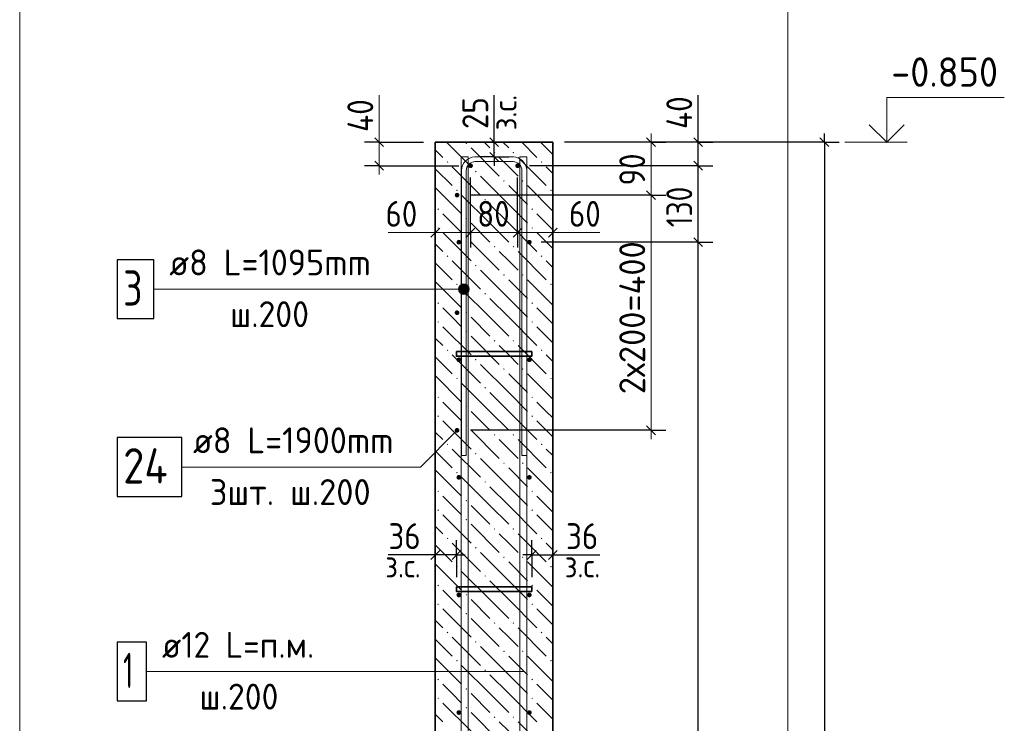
# Model space of a CAD drawing. Header units: millimetres. Extents: x 0 to 59400, y 0 to 42000.
# Tile 27 of 35: x 37618 to 45995, y 21052 to 27035. Entities that reach past the tile are written whole.
import ezdxf

# ---------------------------------------------------------------- set-up
doc = ezdxf.new("R2010")
doc.units = ezdxf.units.MM
for name, color, linetype, lineweight in [('Standard', 7, 'Continuous', 25), ('ЖБ Стена верхний уровень', 7, 'Continuous', 35), ('Позиционная метка линия выноска', 7, 'Continuous', 13), ('Стена обрамление П-обр.', 7, 'Continuous', 35), ('Стена фоновая арматура У1', 7, 'Continuous', 18), ('Стена фоновая арматура Х1', 7, 'Continuous', 35), ('Стена фоновая затяжка С-обр.', 52, 'Continuous', 25)]:
    doc.layers.add(name, color=color, linetype=linetype, lineweight=lineweight)
doc.layers.add('Размерная выноска', color=7, linetype='Continuous')
doc.layers.add('Стена ДОП арматура У', color=7, linetype='Continuous', lineweight=35, true_color=0x5a2814)
doc.styles.add('ISOCPEUR', font='txt')

msp = doc.modelspace()

# ---------------------------------------------------------------- hatches: boundary and pattern name
at = {"layer": 'ЖБ Стена верхний уровень', "linetype": 'Continuous', "lineweight": 18, "transparency": 33554687}
for points in [[(41411.4, 25984.2), (41417.9, 25990.7), (41424.4, 25984.2), (41417.9, 25977.7)], [(41651.4, 25904.2), (41657.9, 25910.7), (41664.4, 25904.2), (41657.9, 25897.7)], [(41811.4, 25904.2), (41817.9, 25910.7), (41824.4, 25904.2), (41817.9, 25897.7)], [(41251.4, 25824.2), (41257.9, 25830.7), (41264.4, 25824.2), (41257.9, 25817.7)], [(42051.4, 25824.2), (42057.9, 25830.7), (42064.4, 25824.2), (42057.9, 25817.7)], [(41491.4, 25744.2), (41497.9, 25750.7), (41504.4, 25744.2), (41497.9, 25737.7)], [(41731.4, 25664.2), (41737.9, 25670.7), (41744.4, 25664.2), (41737.9, 25657.7)], [(41891.4, 25664.2), (41897.9, 25670.7), (41904.4, 25664.2), (41897.9, 25657.7)], [(41331.4, 25584.2), (41337.9, 25590.7), (41344.4, 25584.2), (41337.9, 25577.7)], [(42131.4, 25584.2), (42137.9, 25590.7), (42144.4, 25584.2), (42137.9, 25577.7)], [(41571.4, 25504.2), (41577.9, 25510.7), (41584.4, 25504.2), (41577.9, 25497.7)], [(41171.4, 25424.2), (41177.9, 25430.7), (41184.4, 25424.2), (41177.9, 25417.7)], [(41971.4, 25424.2), (41977.9, 25430.7), (41984.4, 25424.2), (41977.9, 25417.7)], [(41411.4, 25344.2), (41417.9, 25350.7), (41424.4, 25344.2), (41417.9, 25337.7)], [(41171.4, 25264.2), (41177.9, 25270.7), (41184.4, 25264.2), (41177.9, 25257.7)], [(41971.4, 25264.2), (41977.9, 25270.7), (41984.4, 25264.2), (41977.9, 25257.7)], [(41411.4, 25184.2), (41417.9, 25190.7), (41424.4, 25184.2), (41417.9, 25177.7)], [(41651.4, 25104.2), (41657.9, 25110.7), (41664.4, 25104.2), (41657.9, 25097.7)], [(41811.4, 25104.2), (41817.9, 25110.7), (41824.4, 25104.2), (41817.9, 25097.7)], [(41251.4, 25024.2), (41257.9, 25030.7), (41264.4, 25024.2), (41257.9, 25017.7)], [(42051.4, 25024.2), (42057.9, 25030.7), (42064.4, 25024.2), (42057.9, 25017.7)], [(41491.4, 24944.2), (41497.9, 24950.7), (41504.4, 24944.2), (41497.9, 24937.7)], [(41731.4, 24864.2), (41737.9, 24870.7), (41744.4, 24864.2), (41737.9, 24857.7)], [(41891.4, 24864.2), (41897.9, 24870.7), (41904.4, 24864.2), (41897.9, 24857.7)], [(41331.4, 24784.2), (41337.9, 24790.7), (41344.4, 24784.2), (41337.9, 24777.7)], [(42131.4, 24784.2), (42137.9, 24790.7), (42144.4, 24784.2), (42137.9, 24777.7)], [(41171.4, 24624.2), (41177.9, 24630.7), (41184.4, 24624.2), (41177.9, 24617.7)], [(41571.4, 24704.2), (41577.9, 24710.7), (41584.4, 24704.2), (41577.9, 24697.7)], [(41971.4, 24624.2), (41977.9, 24630.7), (41984.4, 24624.2), (41977.9, 24617.7)], [(41411.4, 24544.2), (41417.9, 24550.7), (41424.4, 24544.2), (41417.9, 24537.7)], [(41171.4, 24464.2), (41177.9, 24470.7), (41184.4, 24464.2), (41177.9, 24457.7)], [(41971.4, 24464.2), (41977.9, 24470.7), (41984.4, 24464.2), (41977.9, 24457.7)], [(41411.4, 24384.2), (41417.9, 24390.7), (41424.4, 24384.2), (41417.9, 24377.7)], [(41651.4, 24304.2), (41657.9, 24310.7), (41664.4, 24304.2), (41657.9, 24297.7)], [(41811.4, 24304.2), (41817.9, 24310.7), (41824.4, 24304.2), (41817.9, 24297.7)], [(41251.4, 24224.2), (41257.9, 24230.7), (41264.4, 24224.2), (41257.9, 24217.7)], [(42051.4, 24224.2), (42057.9, 24230.7), (42064.4, 24224.2), (42057.9, 24217.7)], [(41491.4, 24144.2), (41497.9, 24150.7), (41504.4, 24144.2), (41497.9, 24137.7)], [(41731.4, 24064.2), (41737.9, 24070.7), (41744.4, 24064.2), (41737.9, 24057.7)], [(41891.4, 24064.2), (41897.9, 24070.7), (41904.4, 24064.2), (41897.9, 24057.7)], [(41331.4, 23984.2), (41337.9, 23990.7), (41344.4, 23984.2), (41337.9, 23977.7)], [(42131.4, 23984.2), (42137.9, 23990.7), (42144.4, 23984.2), (42137.9, 23977.7)], [(41571.4, 23904.2), (41577.9, 23910.7), (41584.4, 23904.2), (41577.9, 23897.7)], [(41171.4, 23824.2), (41177.9, 23830.7), (41184.4, 23824.2), (41177.9, 23817.7)], [(41971.4, 23824.2), (41977.9, 23830.7), (41984.4, 23824.2), (41977.9, 23817.7)], [(41411.4, 23744.2), (41417.9, 23750.7), (41424.4, 23744.2), (41417.9, 23737.7)], [(41171.4, 23664.2), (41177.9, 23670.7), (41184.4, 23664.2), (41177.9, 23657.7)], [(41971.4, 23664.2), (41977.9, 23670.7), (41984.4, 23664.2), (41977.9, 23657.7)], [(41411.4, 23584.2), (41417.9, 23590.7), (41424.4, 23584.2), (41417.9, 23577.7)], [(41651.4, 23504.2), (41657.9, 23510.7), (41664.4, 23504.2), (41657.9, 23497.7)], [(41811.4, 23504.2), (41817.9, 23510.7), (41824.4, 23504.2), (41817.9, 23497.7)], [(41251.4, 23424.2), (41257.9, 23430.7), (41264.4, 23424.2), (41257.9, 23417.7)], [(42051.4, 23424.2), (42057.9, 23430.7), (42064.4, 23424.2), (42057.9, 23417.7)], [(41491.4, 23344.2), (41497.9, 23350.7), (41504.4, 23344.2), (41497.9, 23337.7)], [(41731.4, 23264.2), (41737.9, 23270.7), (41744.4, 23264.2), (41737.9, 23257.7)], [(41891.4, 23264.2), (41897.9, 23270.7), (41904.4, 23264.2), (41897.9, 23257.7)], [(41331.4, 23184.2), (41337.9, 23190.7), (41344.4, 23184.2), (41337.9, 23177.7)], [(42131.4, 23184.2), (42137.9, 23190.7), (42144.4, 23184.2), (42137.9, 23177.7)], [(41571.4, 23104.2), (41577.9, 23110.7), (41584.4, 23104.2), (41577.9, 23097.7)], [(41171.4, 23024.2), (41177.9, 23030.7), (41184.4, 23024.2), (41177.9, 23017.7)], [(41971.4, 23024.2), (41977.9, 23030.7), (41984.4, 23024.2), (41977.9, 23017.7)], [(41171.4, 22864.2), (41177.9, 22870.7), (41184.4, 22864.2), (41177.9, 22857.7)], [(41411.4, 22944.2), (41417.9, 22950.7), (41424.4, 22944.2), (41417.9, 22937.7)], [(41971.4, 22864.2), (41977.9, 22870.7), (41984.4, 22864.2), (41977.9, 22857.7)], [(41411.4, 22784.2), (41417.9, 22790.7), (41424.4, 22784.2), (41417.9, 22777.7)], [(41651.4, 22704.2), (41657.9, 22710.7), (41664.4, 22704.2), (41657.9, 22697.7)], [(41811.4, 22704.2), (41817.9, 22710.7), (41824.4, 22704.2), (41817.9, 22697.7)], [(41251.4, 22624.2), (41257.9, 22630.7), (41264.4, 22624.2), (41257.9, 22617.7)], [(42051.4, 22624.2), (42057.9, 22630.7), (42064.4, 22624.2), (42057.9, 22617.7)], [(41491.4, 22544.2), (41497.9, 22550.7), (41504.4, 22544.2), (41497.9, 22537.7)], [(41731.4, 22464.2), (41737.9, 22470.7), (41744.4, 22464.2), (41737.9, 22457.7)], [(41891.4, 22464.2), (41897.9, 22470.7), (41904.4, 22464.2), (41897.9, 22457.7)], [(41331.4, 22384.2), (41337.9, 22390.7), (41344.4, 22384.2), (41337.9, 22377.7)], [(42131.4, 22384.2), (42137.9, 22390.7), (42144.4, 22384.2), (42137.9, 22377.7)], [(41571.4, 22304.2), (41577.9, 22310.7), (41584.4, 22304.2), (41577.9, 22297.7)], [(41171.4, 22224.2), (41177.9, 22230.7), (41184.4, 22224.2), (41177.9, 22217.7)], [(41971.4, 22224.2), (41977.9, 22230.7), (41984.4, 22224.2), (41977.9, 22217.7)], [(41411.4, 22144.2), (41417.9, 22150.7), (41424.4, 22144.2), (41417.9, 22137.7)], [(41171.4, 22064.2), (41177.9, 22070.7), (41184.4, 22064.2), (41177.9, 22057.7)], [(41971.4, 22064.2), (41977.9, 22070.7), (41984.4, 22064.2), (41977.9, 22057.7)], [(41411.4, 21984.2), (41417.9, 21990.7), (41424.4, 21984.2), (41417.9, 21977.7)], [(41651.4, 21904.2), (41657.9, 21910.7), (41664.4, 21904.2), (41657.9, 21897.7)], [(41811.4, 21904.2), (41817.9, 21910.7), (41824.4, 21904.2), (41817.9, 21897.7)], [(41251.4, 21824.2), (41257.9, 21830.7), (41264.4, 21824.2), (41257.9, 21817.7)], [(42051.4, 21824.2), (42057.9, 21830.7), (42064.4, 21824.2), (42057.9, 21817.7)], [(41491.4, 21744.2), (41497.9, 21750.7), (41504.4, 21744.2), (41497.9, 21737.7)], [(41731.4, 21664.2), (41737.9, 21670.7), (41744.4, 21664.2), (41737.9, 21657.7)], [(41891.4, 21664.2), (41897.9, 21670.7), (41904.4, 21664.2), (41897.9, 21657.7)], [(41331.4, 21584.2), (41337.9, 21590.7), (41344.4, 21584.2), (41337.9, 21577.7)], [(42131.4, 21584.2), (42137.9, 21590.7), (42144.4, 21584.2), (42137.9, 21577.7)], [(41571.4, 21504.2), (41577.9, 21510.7), (41584.4, 21504.2), (41577.9, 21497.7)], [(41171.4, 21424.2), (41177.9, 21430.7), (41184.4, 21424.2), (41177.9, 21417.7)], [(41971.4, 21424.2), (41977.9, 21430.7), (41984.4, 21424.2), (41977.9, 21417.7)], [(41411.4, 21344.2), (41417.9, 21350.7), (41424.4, 21344.2), (41417.9, 21337.7)], [(41171.4, 21264.2), (41177.9, 21270.7), (41184.4, 21264.2), (41177.9, 21257.7)], [(41971.4, 21264.2), (41977.9, 21270.7), (41984.4, 21264.2), (41977.9, 21257.7)], [(41411.4, 21184.2), (41417.9, 21190.7), (41424.4, 21184.2), (41417.9, 21177.7)], [(41651.4, 21104.2), (41657.9, 21110.7), (41664.4, 21104.2), (41657.9, 21097.7)], [(41811.4, 21104.2), (41817.9, 21110.7), (41824.4, 21104.2), (41817.9, 21097.7)]]:
    msp.add_hatch(color=7, dxfattribs=at).paths.add_polyline_path(points, flags=16)
at = {"layer": 'Позиционная метка линия выноска', "linetype": 'Continuous', "lineweight": 13, "transparency": 33554687}
for points in [[(41357.6, 24721.2), (41357.6, 24766.2), (41351.3, 24743.7)], [(41357.6, 24766.2), (41373.8, 24705), (41373.8, 24782.4)], [(41357.6, 24766.2), (41357.6, 24721.2), (41373.8, 24705)], [(41373.8, 24782.4), (41396.3, 24698.7), (41396.3, 24788.7)], [(41373.8, 24782.4), (41373.8, 24705), (41396.3, 24698.7)], [(41396.3, 24788.7), (41396.3, 24698.7), (41418.8, 24705)], [(41396.3, 24788.7), (41418.8, 24705), (41418.8, 24782.4)], [(41418.8, 24782.4), (41418.8, 24705), (41435, 24721.2)], [(41418.8, 24782.4), (41435, 24721.2), (41435, 24766.2)], [(41435, 24766.2), (41435, 24721.2), (41441.3, 24743.7)]]:
    msp.add_hatch(color=7, dxfattribs=at).paths.add_polyline_path(points)
at = {"layer": 'Стена ДОП арматура У', "linetype": 'Continuous', "lineweight": 25, "transparency": 33554687}
for points in [[(41358.8, 25543.3), (41357.3, 25550.9), (41353, 25557.4), (41346.5, 25561.7), (41338.8, 25563.3), (41331.2, 25561.7), (41324.7, 25557.4), (41320.3, 25550.9), (41318.8, 25543.3), (41320.3, 25535.6), (41324.7, 25529.1), (41331.2, 25524.8), (41338.8, 25523.3), (41346.5, 25524.8), (41353, 25529.1), (41357.3, 25535.6)], [(41358.8, 24543.3), (41357.3, 24550.9), (41353, 24557.4), (41346.5, 24561.7), (41338.8, 24563.3), (41331.2, 24561.7), (41324.7, 24557.4), (41320.3, 24550.9), (41318.8, 24543.3), (41320.3, 24535.6), (41324.7, 24529.1), (41331.2, 24524.8), (41338.8, 24523.3), (41346.5, 24524.8), (41353, 24529.1), (41357.3, 24535.6)], [(41358.8, 23543.3), (41357.3, 23550.9), (41353, 23557.4), (41346.5, 23561.7), (41338.8, 23563.3), (41331.2, 23561.7), (41324.7, 23557.4), (41320.3, 23550.9), (41318.8, 23543.3), (41320.3, 23535.6), (41324.7, 23529.1), (41331.2, 23524.8), (41338.8, 23523.3), (41346.5, 23524.8), (41353, 23529.1), (41357.3, 23535.6)]]:
    msp.add_hatch(color=7, dxfattribs=at).paths.add_polyline_path(points)
at = {"layer": 'Стена фоновая арматура У1', "linetype": 'Continuous', "lineweight": 13, "transparency": 33554687}
for points in [[(41473.8, 25793.3), (41472.3, 25800.9), (41468, 25807.4), (41461.5, 25811.7), (41453.8, 25813.3), (41446.2, 25811.7), (41439.7, 25807.4), (41435.4, 25800.9), (41433.8, 25793.3), (41435.4, 25785.6), (41439.7, 25779.1), (41446.2, 25774.8), (41453.8, 25773.3), (41461.5, 25774.8), (41468, 25779.1), (41472.3, 25785.6)], [(41873.8, 25793.3), (41872.3, 25800.9), (41868, 25807.4), (41861.5, 25811.7), (41853.8, 25813.3), (41846.2, 25811.7), (41839.7, 25807.4), (41835.4, 25800.9), (41833.8, 25793.3), (41835.4, 25785.6), (41839.7, 25779.1), (41846.2, 25774.8), (41853.8, 25773.3), (41861.5, 25774.8), (41868, 25779.1), (41872.3, 25785.6)], [(41373.8, 25143.3), (41372.3, 25150.9), (41368, 25157.4), (41361.5, 25161.7), (41353.8, 25163.3), (41346.2, 25161.7), (41339.7, 25157.4), (41335.4, 25150.9), (41333.8, 25143.3), (41335.4, 25135.6), (41339.7, 25129.1), (41346.2, 25124.8), (41353.8, 25123.3), (41361.5, 25124.8), (41368, 25129.1), (41372.3, 25135.6)], [(41973.8, 25143.3), (41972.3, 25150.9), (41968, 25157.4), (41961.5, 25161.7), (41953.8, 25163.3), (41946.2, 25161.7), (41939.7, 25157.4), (41935.4, 25150.9), (41933.8, 25143.3), (41935.4, 25135.6), (41939.7, 25129.1), (41946.2, 25124.8), (41953.8, 25123.3), (41961.5, 25124.8), (41968, 25129.1), (41972.3, 25135.6)], [(41373.8, 24143.3), (41372.3, 24150.9), (41368, 24157.4), (41361.5, 24161.7), (41353.8, 24163.3), (41346.2, 24161.7), (41339.7, 24157.4), (41335.4, 24150.9), (41333.8, 24143.3), (41335.4, 24135.6), (41339.7, 24129.1), (41346.2, 24124.8), (41353.8, 24123.3), (41361.5, 24124.8), (41368, 24129.1), (41372.3, 24135.6)], [(41973.8, 24143.3), (41972.3, 24150.9), (41968, 24157.4), (41961.5, 24161.7), (41953.8, 24163.3), (41946.2, 24161.7), (41939.7, 24157.4), (41935.4, 24150.9), (41933.8, 24143.3), (41935.4, 24135.6), (41939.7, 24129.1), (41946.2, 24124.8), (41953.8, 24123.3), (41961.5, 24124.8), (41968, 24129.1), (41972.3, 24135.6)], [(41373.8, 23143.3), (41372.3, 23150.9), (41368, 23157.4), (41361.5, 23161.7), (41353.8, 23163.3), (41346.2, 23161.7), (41339.7, 23157.4), (41335.4, 23150.9), (41333.8, 23143.3), (41335.4, 23135.6), (41339.7, 23129.1), (41346.2, 23124.8), (41353.8, 23123.3), (41361.5, 23124.8), (41368, 23129.1), (41372.3, 23135.6)], [(41973.8, 23143.3), (41972.3, 23150.9), (41968, 23157.4), (41961.5, 23161.7), (41953.8, 23163.3), (41946.2, 23161.7), (41939.7, 23157.4), (41935.4, 23150.9), (41933.8, 23143.3), (41935.4, 23135.6), (41939.7, 23129.1), (41946.2, 23124.8), (41953.8, 23123.3), (41961.5, 23124.8), (41968, 23129.1), (41972.3, 23135.6)], [(41373.8, 22143.3), (41372.3, 22150.9), (41368, 22157.4), (41361.5, 22161.7), (41353.8, 22163.3), (41346.2, 22161.7), (41339.7, 22157.4), (41335.4, 22150.9), (41333.8, 22143.3), (41335.4, 22135.6), (41339.7, 22129.1), (41346.2, 22124.8), (41353.8, 22123.3), (41361.5, 22124.8), (41368, 22129.1), (41372.3, 22135.6)], [(41973.8, 22143.3), (41972.3, 22150.9), (41968, 22157.4), (41961.5, 22161.7), (41953.8, 22163.3), (41946.2, 22161.7), (41939.7, 22157.4), (41935.4, 22150.9), (41933.8, 22143.3), (41935.4, 22135.6), (41939.7, 22129.1), (41946.2, 22124.8), (41953.8, 22123.3), (41961.5, 22124.8), (41968, 22129.1), (41972.3, 22135.6)], [(41373.8, 21143.3), (41372.3, 21150.9), (41368, 21157.4), (41361.5, 21161.7), (41353.8, 21163.3), (41346.2, 21161.7), (41339.7, 21157.4), (41335.4, 21150.9), (41333.8, 21143.3), (41335.4, 21135.6), (41339.7, 21129.1), (41346.2, 21124.8), (41353.8, 21123.3), (41361.5, 21124.8), (41368, 21129.1), (41372.3, 21135.6)], [(41973.8, 21143.3), (41972.3, 21150.9), (41968, 21157.4), (41961.5, 21161.7), (41953.8, 21163.3), (41946.2, 21161.7), (41939.7, 21157.4), (41935.4, 21150.9), (41933.8, 21143.3), (41935.4, 21135.6), (41939.7, 21129.1), (41946.2, 21124.8), (41953.8, 21123.3), (41961.5, 21124.8), (41968, 21129.1), (41972.3, 21135.6)]]:
    msp.add_hatch(color=7, dxfattribs=at).paths.add_polyline_path(points)

# ---------------------------------------------------------------- linework, layer by layer
at = {"layer": 'Standard', "color": 7, "linetype": 'Continuous', "lineweight": 13, "transparency": 33554687}
for p, q in [((40675.8, 25993.3), (40675.8, 26068.3)), ((42989.4, 25993.3), (42989.4, 26068.3)), ((40675.8, 25793.3), (40675.8, 25993.3)), ((42989.4, 25993.3), (42989.4, 25543.3)), ((44639, 25993.3), (45169, 25993.3)), ((40675.8, 25793.3), (40675.8, 25718.3)), ((42989.4, 25543.3), (42989.4, 23543.3)), ((41153.8, 25224.2), (41078.8, 25224.2)), ((41153.8, 25224.2), (41453.8, 25224.2)), ((41453.8, 25224.2), (41853.8, 25224.2)), ((41853.8, 25224.2), (42153.8, 25224.2)), ((42153.8, 25224.2), (42228.8, 25224.2)), ((42989.4, 23543.3), (42989.4, 23468.3))]:
    msp.add_line(p, q, dxfattribs=at)
at = {"layer": 'Standard', "color": 7, "linetype": 'Continuous', "lineweight": -3, "transparency": 33554687}
for p, q in [((41653.8, 25993.3), (41653.8, 26068.3)), ((43389.4, 25993.3), (43389.4, 26068.3)), ((44464, 25993.3), (44464, 26068.3)), ((40675.8, 25993.3), (40550.8, 25993.3)), ((40675.8, 25993.3), (40800.8, 25993.3)), ((40675.8, 25993.3), (41053.8, 25993.3)), ((41653.8, 25993.3), (41528.8, 25993.3)), ((41653.8, 25993.3), (41778.8, 25993.3)), ((41653.8, 25993.3), (41653.8, 25993.3)), ((41653.8, 25868.3), (41653.8, 25993.3)), ((44464, 25993.3), (42253.8, 25993.3)), ((42989.4, 25993.3), (42253.8, 25993.3)), ((42989.4, 25993.3), (42864.4, 25993.3)), ((42989.4, 25993.3), (43114.4, 25993.3)), ((43389.4, 25993.3), (43264.4, 25993.3)), ((43389.4, 25993.3), (43514.4, 25993.3)), ((43389.4, 25793.3), (43389.4, 25993.3)), ((44464, 25993.3), (44339, 25993.3)), ((44464, 25993.3), (44589, 25993.3)), ((44464, 25993.3), (44464, 14743.3)), ((41653.8, 25868.3), (41528.8, 25868.3)), ((41653.8, 25868.3), (41778.8, 25868.3)), ((41653.8, 25868.3), (41719, 25868.3)), ((41653.8, 25868.3), (41653.8, 25793.3)), ((40675.8, 25793.3), (40550.8, 25793.3)), ((40675.8, 25793.3), (40800.8, 25793.3)), ((40675.8, 25793.3), (41353.8, 25793.3)), ((43389.4, 25793.3), (43264.4, 25793.3)), ((43389.4, 25793.3), (43514.4, 25793.3)), ((43389.4, 25143.3), (43389.4, 25793.3)), ((42989.4, 25543.3), (42864.4, 25543.3)), ((42989.4, 25543.3), (43114.4, 25543.3)), ((41153.8, 25224.2), (41153.8, 25349.2)), ((41453.8, 25224.2), (41453.8, 25349.2)), ((41853.8, 25224.2), (41853.8, 25349.2)), ((42153.8, 25224.2), (42153.8, 25349.2)), ((41153.8, 25224.2), (41153.8, 25099.2)), ((41153.8, 25224.2), (41153.8, 25224.2)), ((41453.8, 25224.2), (41453.8, 25099.2)), ((41853.8, 25224.2), (41853.8, 25099.2)), ((42153.8, 25224.2), (42153.8, 25099.2)), ((42153.8, 25224.2), (42153.8, 25224.2)), ((43389.4, 25143.3), (43264.4, 25143.3)), ((43389.4, 25143.3), (43514.4, 25143.3)), ((43389.4, 15143.3), (43389.4, 25143.3)), ((42989.4, 23543.3), (41453.8, 23543.3)), ((42989.4, 23543.3), (42864.4, 23543.3)), ((42989.4, 23543.3), (43114.4, 23543.3)), ((41153.8, 22483.2), (41153.8, 22608.2)), ((41333.8, 22483.2), (41333.8, 22608.2)), ((41973.8, 22483.2), (41973.8, 22608.2)), ((42153.8, 22483.2), (42153.8, 22608.2)), ((41153.8, 22483.2), (41078.8, 22483.2)), ((41153.8, 22483.2), (41153.8, 22358.2)), ((41153.8, 22483.2), (41153.8, 22483.2)), ((41333.8, 22483.2), (41153.8, 22483.2)), ((41333.8, 22483.2), (41333.8, 22358.2)), ((41333.8, 22483.2), (41333.8, 22295.6)), ((41333.8, 22483.2), (41408.8, 22483.2)), ((41973.8, 22483.2), (41898.8, 22483.2)), ((41973.8, 22483.2), (41973.8, 22358.2)), ((41973.8, 22483.2), (41973.8, 22295.6)), ((42153.8, 22483.2), (42153.8, 22358.2)), ((42153.8, 22483.2), (42153.8, 22483.2)), ((42153.8, 22483.2), (42228.8, 22483.2))]:
    msp.add_line(p, q, dxfattribs=at)
at = {"layer": 'Standard', "color": 7, "linetype": 'Continuous', "lineweight": 25, "transparency": 33554687}
for p, q in [((40713.3, 25955.8), (40638.3, 26030.8)), ((41691.3, 25955.8), (41616.3, 26030.8)), ((42951.9, 26030.8), (43026.9, 25955.8)), ((43426.9, 25955.8), (43351.9, 26030.8)), ((44426.5, 26030.8), (44501.5, 25955.8)), ((41691.3, 25830.8), (41616.3, 25905.8)), ((40713.3, 25755.8), (40638.3, 25830.8)), ((43426.9, 25755.8), (43351.9, 25830.8)), ((42951.9, 25580.8), (43026.9, 25505.8)), ((41116.3, 25186.7), (41191.3, 25261.7)), ((41416.3, 25186.7), (41491.3, 25261.7)), ((41816.3, 25186.7), (41891.3, 25261.7)), ((42116.3, 25186.7), (42191.3, 25261.7)), ((43426.9, 25105.8), (43351.9, 25180.8)), ((42951.9, 23580.8), (43026.9, 23505.8)), ((41191.3, 22520.7), (41116.3, 22445.7)), ((41371.3, 22520.7), (41296.3, 22445.7)), ((41936.3, 22445.7), (42011.3, 22520.7)), ((42116.3, 22445.7), (42191.3, 22520.7))]:
    msp.add_line(p, q, dxfattribs=at)
at = {"layer": 'Standard', "color": 254, "linetype": 'Continuous', "lineweight": 18, "true_color": 0xc4c4ff, "transparency": 33554687}
msp.add_lwpolyline([(37617.7, 11801.7), (44153.8, 11801.7), (44153.8, 30111.6), (37617.7, 30111.6), (37617.7, 11801.7)], dxfattribs=at)
at = {"layer": 'Standard', "color": 7, "linetype": 'Continuous', "lineweight": 13, "transparency": 33554687}
msp.add_lwpolyline([(44994.8, 25993.3), (44994.8, 26373.3), (45994.8, 26373.3)], dxfattribs=at)
at = {"layer": 'Standard', "color": 7, "linetype": 'Continuous', "lineweight": 35, "transparency": 33554687}
msp.add_lwpolyline([(44846.3, 26141.8), (44994.8, 25993.3), (45143.2, 26141.8)], dxfattribs=at)
at = {"layer": 'Standard', "color": 7, "linetype": 'Continuous', "lineweight": -3, "transparency": 33554687}
for points in [[(43389.4, 25993.3), (43372.4, 25993.3), (43372.4, 25993.3), (42253.8, 25993.3)], [(43389.4, 25793.3), (43372.4, 25793.3), (43372.4, 25793.3), (41953.8, 25793.3)], [(41453.8, 25224.2), (41453.8, 25241.2), (41453.8, 25241.2), (41453.8, 25241.2), (41453.8, 25241.2), (41453.8, 25693.3)], [(41853.8, 25224.2), (41853.8, 25241.2), (41853.8, 25241.2), (41853.8, 25693.3)], [(42989.4, 25543.3), (42972.4, 25543.3), (42972.4, 25543.3), (42921.2, 25543.3), (42921.2, 25543.3), (41453.8, 25543.3)], [(43389.4, 25143.3), (43372.4, 25143.3), (43372.4, 25143.3), (43372.4, 25143.3), (43372.4, 25143.3), (42053.8, 25143.3)], [(41973.8, 22483.2), (42109.9, 22483.2), (42109.9, 22483.2), (42153.8, 22483.2)]]:
    msp.add_lwpolyline(points, dxfattribs=at)
at = {"layer": 'ЖБ Стена верхний уровень', "color": 7, "linetype": 'Continuous', "lineweight": 35, "transparency": 33554687}
for p, q in [((41153.8, 25993.3), (41153.8, 14743.3)), ((42153.8, 25993.3), (41153.8, 25993.3)), ((42153.8, 14743.3), (42153.8, 25993.3))]:
    msp.add_line(p, q, dxfattribs=at)
at = {"layer": 'ЖБ Стена верхний уровень', "color": 9, "linetype": 'Continuous', "lineweight": 18, "true_color": 0xc7c7c7, "transparency": 33554687}
for p, q in [((41248.8, 25993.3), (41457.9, 25784.2)), ((41568.8, 25993.3), (41617.9, 25944.2)), ((41728.8, 25993.3), (41777.9, 25944.2)), ((41888.8, 25993.3), (42017.9, 25864.2)), ((42048.8, 25993.3), (42153.8, 25888.3)), ((41153.8, 25928.3), (41217.9, 25864.2)), ((41457.9, 25944.2), (41697.9, 25704.2)), ((41777.9, 25784.2), (41697.9, 25864.2)), ((41857.9, 25864.2), (42097.9, 25624.2)), ((41153.8, 25768.3), (41297.9, 25624.2)), ((41297.9, 25784.2), (41537.9, 25544.2)), ((41857.9, 25704.2), (41777.9, 25784.2)), ((42097.9, 25784.2), (42153.8, 25728.3)), ((41777.9, 25464.2), (41537.9, 25704.2)), ((41153.8, 25608.3), (41377.9, 25384.2)), ((41777.9, 25624.2), (41937.9, 25464.2)), ((41937.9, 25624.2), (42153.8, 25408.3)), ((41617.9, 25304.2), (41377.9, 25544.2)), ((41297.9, 25304.2), (41217.9, 25384.2)), ((41617.9, 25464.2), (41777.9, 25304.2)), ((41777.9, 25464.2), (41937.9, 25304.2)), ((42097.9, 25304.2), (42017.9, 25384.2)), ((41377.9, 25224.2), (41297.9, 25304.2)), ((41457.9, 25304.2), (41617.9, 25144.2)), ((41617.9, 25304.2), (41777.9, 25144.2)), ((41777.9, 25304.2), (42017.9, 25064.2)), ((42153.8, 25248.3), (42097.9, 25304.2)), ((41217.9, 25224.2), (41457.9, 24984.2)), ((42017.9, 25224.2), (42153.8, 25088.3)), ((41457.9, 25144.2), (41697.9, 24904.2)), ((41153.8, 25128.3), (41217.9, 25064.2)), ((41777.9, 24984.2), (41697.9, 25064.2)), ((41857.9, 25064.2), (42097.9, 24824.2)), ((41153.8, 24968.3), (41297.9, 24824.2)), ((41297.9, 24984.2), (41537.9, 24744.2)), ((41857.9, 24904.2), (41777.9, 24984.2)), ((42097.9, 24984.2), (42153.8, 24928.3)), ((41777.9, 24664.2), (41537.9, 24904.2)), ((41153.8, 24808.3), (41377.9, 24584.2)), ((41777.9, 24824.2), (41937.9, 24664.2)), ((41937.9, 24824.2), (42153.8, 24608.3)), ((41617.9, 24504.2), (41377.9, 24744.2)), ((41617.9, 24664.2), (41777.9, 24504.2)), ((41777.9, 24664.2), (41937.9, 24504.2)), ((41297.9, 24504.2), (41217.9, 24584.2)), ((42097.9, 24504.2), (42017.9, 24584.2)), ((41377.9, 24424.2), (41297.9, 24504.2)), ((41457.9, 24504.2), (41617.9, 24344.2)), ((41617.9, 24504.2), (41777.9, 24344.2)), ((41777.9, 24504.2), (42017.9, 24264.2)), ((42153.8, 24448.3), (42097.9, 24504.2)), ((41217.9, 24424.2), (41457.9, 24184.2)), ((42017.9, 24424.2), (42153.8, 24288.3)), ((41153.8, 24328.3), (41217.9, 24264.2)), ((41457.9, 24344.2), (41697.9, 24104.2)), ((41777.9, 24184.2), (41697.9, 24264.2)), ((41857.9, 24264.2), (42097.9, 24024.2)), ((41153.8, 24168.3), (41297.9, 24024.2)), ((41297.9, 24184.2), (41537.9, 23944.2)), ((41857.9, 24104.2), (41777.9, 24184.2)), ((42097.9, 24184.2), (42153.8, 24128.3)), ((41777.9, 23864.2), (41537.9, 24104.2)), ((41153.8, 24008.3), (41377.9, 23784.2)), ((41777.9, 24024.2), (41937.9, 23864.2)), ((41937.9, 24024.2), (42153.8, 23808.3)), ((41617.9, 23704.2), (41377.9, 23944.2)), ((41617.9, 23864.2), (41777.9, 23704.2)), ((41777.9, 23864.2), (41937.9, 23704.2)), ((41297.9, 23704.2), (41217.9, 23784.2)), ((42097.9, 23704.2), (42017.9, 23784.2)), ((41217.9, 23624.2), (41457.9, 23384.2)), ((41377.9, 23624.2), (41297.9, 23704.2)), ((41457.9, 23704.2), (41617.9, 23544.2)), ((41617.9, 23704.2), (41777.9, 23544.2)), ((41777.9, 23704.2), (42017.9, 23464.2)), ((42017.9, 23624.2), (42153.8, 23488.3)), ((42153.8, 23648.3), (42097.9, 23704.2)), ((41457.9, 23544.2), (41697.9, 23304.2)), ((41153.8, 23528.3), (41217.9, 23464.2)), ((41777.9, 23384.2), (41697.9, 23464.2)), ((41857.9, 23464.2), (42097.9, 23224.2)), ((41297.9, 23384.2), (41537.9, 23144.2)), ((41857.9, 23304.2), (41777.9, 23384.2)), ((42097.9, 23384.2), (42153.8, 23328.3)), ((41153.8, 23368.3), (41297.9, 23224.2)), ((41777.9, 23064.2), (41537.9, 23304.2)), ((41153.8, 23208.3), (41377.9, 22984.2)), ((41777.9, 23224.2), (41937.9, 23064.2)), ((41937.9, 23224.2), (42153.8, 23008.3)), ((41617.9, 22904.2), (41377.9, 23144.2)), ((41617.9, 23064.2), (41777.9, 22904.2)), ((41777.9, 23064.2), (41937.9, 22904.2)), ((41297.9, 22904.2), (41217.9, 22984.2)), ((42097.9, 22904.2), (42017.9, 22984.2)), ((41377.9, 22824.2), (41297.9, 22904.2)), ((41457.9, 22904.2), (41617.9, 22744.2)), ((41617.9, 22904.2), (41777.9, 22744.2)), ((41777.9, 22904.2), (42017.9, 22664.2)), ((42153.8, 22848.3), (42097.9, 22904.2)), ((41217.9, 22824.2), (41457.9, 22584.2)), ((42017.9, 22824.2), (42153.8, 22688.3)), ((41153.8, 22728.3), (41217.9, 22664.2)), ((41457.9, 22744.2), (41697.9, 22504.2)), ((41777.9, 22584.2), (41697.9, 22664.2)), ((41857.9, 22664.2), (42097.9, 22424.2)), ((41153.8, 22568.3), (41297.9, 22424.2)), ((41297.9, 22584.2), (41537.9, 22344.2)), ((41857.9, 22504.2), (41777.9, 22584.2)), ((42097.9, 22584.2), (42153.8, 22528.3)), ((41777.9, 22264.2), (41537.9, 22504.2)), ((41153.8, 22408.3), (41377.9, 22184.2)), ((41777.9, 22424.2), (41937.9, 22264.2)), ((41937.9, 22424.2), (42153.8, 22208.3)), ((41617.9, 22104.2), (41377.9, 22344.2)), ((41617.9, 22264.2), (41777.9, 22104.2)), ((41777.9, 22264.2), (41937.9, 22104.2)), ((41297.9, 22104.2), (41217.9, 22184.2)), ((42097.9, 22104.2), (42017.9, 22184.2)), ((41377.9, 22024.2), (41297.9, 22104.2)), ((41457.9, 22104.2), (41617.9, 21944.2)), ((41617.9, 22104.2), (41777.9, 21944.2)), ((41777.9, 22104.2), (42017.9, 21864.2)), ((42153.8, 22048.3), (42097.9, 22104.2)), ((41217.9, 22024.2), (41457.9, 21784.2)), ((42017.9, 22024.2), (42153.8, 21888.3)), ((41153.8, 21928.3), (41217.9, 21864.2)), ((41457.9, 21944.2), (41697.9, 21704.2)), ((41777.9, 21784.2), (41697.9, 21864.2)), ((41857.9, 21864.2), (42097.9, 21624.2)), ((41297.9, 21784.2), (41537.9, 21544.2)), ((41857.9, 21704.2), (41777.9, 21784.2)), ((42097.9, 21784.2), (42153.8, 21728.3)), ((41153.8, 21768.3), (41297.9, 21624.2)), ((41777.9, 21464.2), (41537.9, 21704.2)), ((41777.9, 21624.2), (41937.9, 21464.2)), ((41937.9, 21624.2), (42153.8, 21408.3)), ((41153.8, 21608.3), (41377.9, 21384.2)), ((41617.9, 21304.2), (41377.9, 21544.2)), ((41617.9, 21464.2), (41777.9, 21304.2)), ((41777.9, 21464.2), (41937.9, 21304.2)), ((41297.9, 21304.2), (41217.9, 21384.2)), ((42097.9, 21304.2), (42017.9, 21384.2)), ((41377.9, 21224.2), (41297.9, 21304.2)), ((41457.9, 21304.2), (41617.9, 21144.2)), ((41617.9, 21304.2), (41777.9, 21144.2)), ((41777.9, 21304.2), (42017.9, 21064.2)), ((42153.8, 21248.3), (42097.9, 21304.2)), ((41217.9, 21224.2), (41457.9, 20984.2)), ((42017.9, 21224.2), (42153.8, 21088.3)), ((41153.8, 21128.3), (41217.9, 21064.2)), ((41457.9, 21144.2), (41697.9, 20904.2)), ((41777.9, 20984.2), (41697.9, 21064.2)), ((41857.9, 21064.2), (42097.9, 20824.2))]:
    msp.add_line(p, q, dxfattribs=at)
at = {"layer": 'Позиционная метка линия выноска', "color": 7, "linetype": 'Continuous', "lineweight": 13, "transparency": 33554687}
for p, q in [((38758, 24743.7), (41396.3, 24743.7)), ((41351.3, 24743.7), (41351.3, 24743.7)), ((41396.3, 24788.7), (41396.3, 24788.7)), ((41441.3, 24743.7), (41441.3, 24743.7)), ((41396.3, 24698.7), (41396.3, 24698.7)), ((41903.8, 21491.7), (38698, 21491.7))]:
    msp.add_line(p, q, dxfattribs=at)
msp.add_lwpolyline([(38998, 23231.1), (41026.7, 23231.1), (41338.8, 23543.3)], dxfattribs=at)
msp.add_circle((41396.3, 24743.7), 45, dxfattribs=at)
at = {"layer": 'Размерная выноска', "color": 7, "linetype": 'Continuous', "lineweight": 13, "transparency": 33554687}
for p, q in [((40675.8, 25993.3), (40675.8, 26393.3)), ((40753.8, 25224.2), (41153.8, 25224.2)), ((42153.8, 25224.2), (42553.8, 25224.2))]:
    msp.add_line(p, q, dxfattribs=at)
at = {"layer": 'Размерная выноска', "color": 7, "linetype": 'Continuous', "lineweight": -3, "transparency": 33554687}
for p, q in [((41653.8, 25993.3), (41653.8, 26393.3)), ((43389.4, 25993.3), (43389.4, 26393.3)), ((41153.8, 22483.2), (40753.8, 22483.2)), ((42153.8, 22483.2), (42553.8, 22483.2))]:
    msp.add_line(p, q, dxfattribs=at)
at = {"layer": 'Стена ДОП арматура У', "color": 7, "linetype": 'Continuous', "lineweight": 25, "transparency": 33554687}
msp.add_lwpolyline([(38448, 22981.1), (38998, 22981.1), (38998, 23481.1), (38448, 23481.1), (38448, 22981.1)], dxfattribs=at)
at = {"layer": 'Стена обрамление П-обр.', "color": 38, "linetype": 'Continuous', "lineweight": 13, "true_color": 0x5f1e0f, "transparency": 33554687}
msp.add_lwpolyline([(41376.3, 23328.2), (41376.3, 25755.9), (41379.2, 25776.4), (41386.2, 25797.8), (41397.3, 25817.5), (41410.8, 25833.8), (41427.1, 25847.3), (41446.8, 25858.4), (41468.2, 25865.4), (41488.7, 25868.3), (41819, 25868.3), (41839.5, 25865.4), (41860.9, 25858.4), (41880.6, 25847.3), (41896.8, 25833.8), (41910.4, 25817.5), (41921.4, 25797.8), (41928.5, 25776.4), (41931.3, 25755.9), (41931.3, 23328.2), (41891.3, 23328.2), (41891.3, 25753.1), (41889.4, 25767.3), (41884.6, 25781.6), (41877.3, 25794.7), (41868.4, 25805.4), (41857.8, 25814.2), (41844.7, 25821.6), (41830.4, 25826.3), (41816.2, 25828.3), (41491.4, 25828.3), (41477.3, 25826.3), (41463, 25821.6), (41449.9, 25814.2), (41439.2, 25805.4), (41430.4, 25794.7), (41423, 25781.6), (41418.3, 25767.3), (41416.3, 25753.1), (41416.3, 23328.2), (41376.3, 23328.2)], dxfattribs=at)
at = {"layer": 'Стена обрамление П-обр.', "color": 7, "linetype": 'Continuous', "lineweight": 25, "transparency": 33554687}
msp.add_lwpolyline([(38448, 24493.7), (38758, 24493.7), (38758, 24993.7), (38448, 24993.7), (38448, 24493.7)], dxfattribs=at)
at = {"layer": 'Стена фоновая арматура Х1', "color": 7, "linetype": 'Continuous', "lineweight": 18, "transparency": 33554687}
for points in [[(41433.8, 25868.3), (41433.8, 14743.3), (41373.8, 14743.3), (41373.8, 25868.3), (41433.8, 25868.3)], [(41933.8, 25868.3), (41933.8, 14743.3), (41873.8, 14743.3), (41873.8, 25868.3), (41933.8, 25868.3)]]:
    msp.add_lwpolyline(points, dxfattribs=at)
at = {"layer": 'Стена фоновая арматура Х1', "color": 7, "linetype": 'Continuous', "lineweight": 25, "transparency": 33554687}
msp.add_lwpolyline([(38448, 21241.7), (38698, 21241.7), (38698, 21741.7), (38448, 21741.7), (38448, 21241.7)], dxfattribs=at)
at = {"layer": 'Стена фоновая затяжка С-обр.', "color": 7, "linetype": 'Continuous', "lineweight": 35, "transparency": 33554687}
for points in [[(41333.8, 24213.3), (41973.8, 24213.3), (41973.8, 24173.3), (41333.8, 24173.3), (41333.8, 24213.3)], [(41333.8, 22213.3), (41973.8, 22213.3), (41973.8, 22173.3), (41333.8, 22173.3), (41333.8, 22213.3)]]:
    msp.add_lwpolyline(points, dxfattribs=at)

# ---------------------------------------------------------------- texts
at = {"layer": 'Standard', "color": 7, "linetype": 'Continuous', "lineweight": 25, "transparency": 33554687, "attachment_point": 7, "style": 'ISOCPEUR'}
for s, insert, char_height, width in [('\\W0.95;-0.850', (45032.3, 26464.9), 250, 1067.857), ('\\W0.87;60', (40730.3, 25274.2), 220, 403.924), ('\\W0.87;80', (41510.8, 25274.2), 220, 403.932), ('\\W0.87;60', (42291.3, 25274.2), 220, 403.932), ('\\W0.87;36', (40755.3, 22533.2), 220, 403.924), ('\\W0.87;36', (42266.3, 22533.2), 220, 403.924)]:
    msp.add_mtext(s, dxfattribs=dict(at, insert=insert, char_height=char_height, width=width))
at = {"layer": 'Standard', "color": 7, "linetype": 'Continuous', "lineweight": 18, "transparency": 33554687, "insert": (41844.8, 26094.6), "char_height": 200, "width": 459.957, "attachment_point": 7, "rotation": 90, "style": 'ISOCPEUR'}
msp.add_mtext('\\W0.90;з.с.', dxfattribs=at)
at = {"layer": 'Standard', "color": 7, "linetype": 'Continuous', "lineweight": 25, "transparency": 33554687, "char_height": 220, "attachment_point": 7, "rotation": 90, "style": 'ISOCPEUR'}
for s, insert, width in [('\\W0.88;40', (40625.8, 26080.8), 426.804), ('\\W0.87;25', (41603.8, 26105.8), 403.924), ('\\W0.88;40', (43339.4, 26105.8), 426.797), ('\\W0.87;90', (42939.4, 25625.3), 403.94), ('\\W0.83;130', (43339.4, 25270.3), 508.571), ('\\W0.97;2х200=400', (42939.4, 23850.3), 1513.526)]:
    msp.add_mtext(s, dxfattribs=dict(at, insert=insert, width=width))
at = {"layer": 'Standard', "color": 7, "linetype": 'Continuous', "lineweight": 18, "transparency": 33554687, "char_height": 200, "attachment_point": 7, "style": 'ISOCPEUR'}
for insert, width in [((40727.9, 22292.2), 459.942), ((42255.1, 22292.2), 459.957)]:
    msp.add_mtext('\\W0.90;з.с.', dxfattribs=dict(at, insert=insert, width=width))
at = {"layer": 'Стена ДОП арматура У', "color": 7, "linetype": 'Continuous', "lineweight": 13, "transparency": 33554687, "attachment_point": 7, "style": 'ISOCPEUR'}
for s, insert, char_height, width in [('\\W0.96;ø8 L=1900mm ', (39092, 23348.4), 220, 1996.291), ('\\W0.88;24', (38498, 23091.1), 300, 581.99), ('\\W0.97;3шт. ш.200 ', (39235, 22908.4), 220, 1712.331)]:
    msp.add_mtext(s, dxfattribs=dict(at, insert=insert, char_height=char_height, width=width))
at = {"layer": 'Стена обрамление П-обр.', "color": 7, "linetype": 'Continuous', "lineweight": 13, "transparency": 33554687, "attachment_point": 7, "style": 'ISOCPEUR'}
for s, insert, char_height, width in [('\\W0.96;ø8 L=1095mm ', (38890.3, 24861), 220, 1996.291), ('\\W0.78;3', (38498, 24603.7), 300, 326.407), ('\\W0.95;ш.200 ', (39407.3, 24421), 220, 962.136)]:
    msp.add_mtext(s, dxfattribs=dict(at, insert=insert, char_height=char_height, width=width))
at = {"layer": 'Стена фоновая арматура Х1', "color": 7, "linetype": 'Continuous', "lineweight": 13, "transparency": 33554687, "attachment_point": 7, "style": 'ISOCPEUR'}
for s, insert, char_height, width in [('\\W0.94;ø12 L=п.м. ', (38828, 21609), 220, 1599.154), ('\\W0.56;1', (38498, 21351.7), 300, 233.324), ('\\W0.95;ш.200 ', (39147, 21169), 220, 962.129)]:
    msp.add_mtext(s, dxfattribs=dict(at, insert=insert, char_height=char_height, width=width))

doc.saveas('drawing.dxf')
